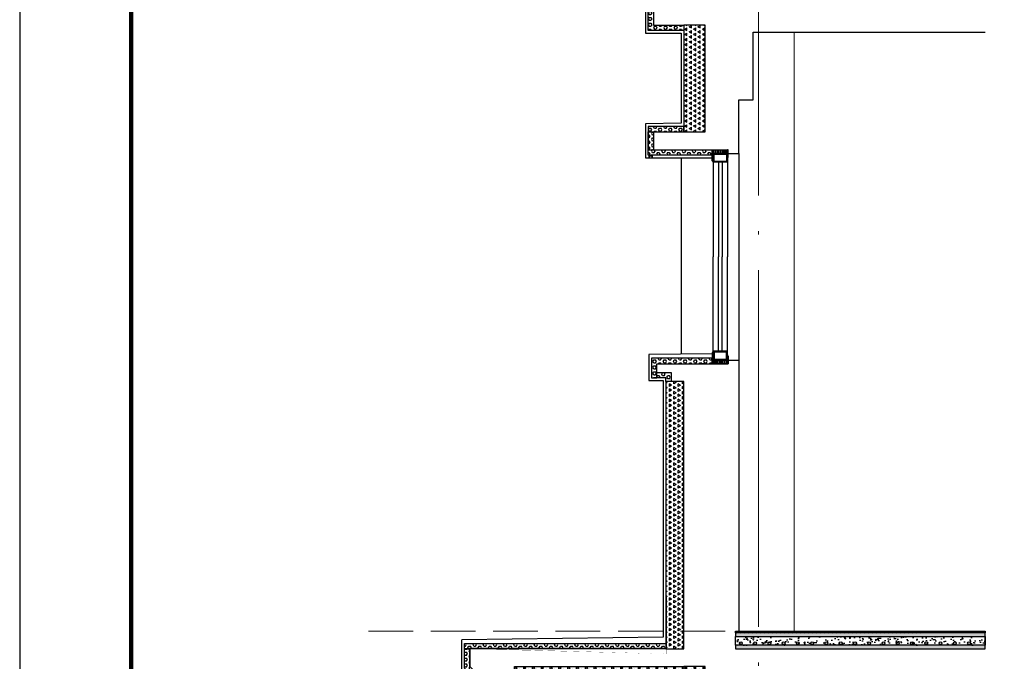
# Model space of a CAD drawing. Extents: x 447288 to 563800, y -194684 to 241749.
# Tile 13 of 91: x 462373 to 467896, y -174442 to -170842. Entities that reach past the tile are written whole.
import ezdxf

# ---------------------------------------------------------------- set-up
doc = ezdxf.new("R2010")
doc.units = 0
doc.header["$LTSCALE"] = 1000
for name, pattern in [('35$0$DASH', [0.35, 0.25, -0.1]), ('__DASH', [0.35, 0.25, -0.1]), ('DASH', [0.35, 0.25, -0.1]), ('DOTE', [2.4200000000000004, 2, -0.2, 0.02, -0.2])]:
    doc.linetypes.add(name, pattern=pattern)
doc.layers.get('0').update_dxf_attribs({"lineweight": 20})
for name, color, linetype in [('35$0$A-detl-FINISH', 1, 'Continuous'), ('35$0$A-detl-XH', 8, 'Continuous'), ('35$0$PUB_HATCH', 8, 'Continuous'), ('35$0$保温层', 2, 'Continuous'), ('8$0$PUB_HATCH', 8, 'Continuous'), ('A-ELEV-THIN', 7, 'Continuous'), ('A-ELEV-WIN1', 135, 'Continuous'), ('A-FACE', 7, 'Continuous'), ('A-OVER', 7, 'Continuous'), ('fill', 252, 'Continuous'), ('PUB_HATCH', 8, 'Continuous'), ('PUB_TITLE', 4, 'Continuous'), ('SURFACE', 6, 'Continuous'), ('主楼节点$0$13W$0$PUB_HATCH', 8, 'Continuous'), ('主楼节点$0$13W$0$SURFACE', 6, 'Continuous')]:
    doc.layers.add(name, color=color, linetype=linetype)
doc.layers.add('A-ASIS', color=115, linetype='DASH', lineweight=0, plot=False)
for name, color, linetype, lineweight in [('DOTE', 10, 'DOTE', 9), ('WALL', 9, 'Continuous', 50), ('防水', 124, 'Continuous', 0)]:
    doc.layers.add(name, color=color, linetype=linetype, lineweight=lineweight)

# ---------------------------------------------------------------- blocks, each defined once
blk = doc.blocks.new('A$C5B8A4F07')
at = {"layer": 'A-OVER'}
for p, q in [((3.500000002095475, -3.000000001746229), (3.500000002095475, -17.0000000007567)), ((10.50000000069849, -17.0000000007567), (10.50000000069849, -3.000000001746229)), ((17.50000000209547, -3.000000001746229), (17.50000000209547, -17.0000000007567)), ((24.50000000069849, -17.0000000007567), (24.50000000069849, -3.000000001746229)), ((31.50000000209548, -3.000000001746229), (31.50000000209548, -17.0000000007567)), ((38.50000000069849, -17.0000000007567), (38.50000000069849, -3.000000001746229)), ((45.50000000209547, -3.000000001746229), (45.50000000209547, -17.0000000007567)), ((52.50000000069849, -17.0000000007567), (52.50000000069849, -3.000000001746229)), ((59.50000000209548, -3.000000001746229), (59.50000000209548, -17.0000000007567)), ((66.50000000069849, -17.0000000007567), (66.50000000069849, -3.000000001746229)), ((73.50000000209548, -3.000000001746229), (73.50000000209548, -17.0000000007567))]:
    blk.add_line(p, q, dxfattribs=at)
for centre, major_axis, ratio, start_param, end_param in [((77.00000000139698, -3.000000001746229), (-3.499999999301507, 3.464245e-10), 0.8571428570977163, 3.682692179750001, 6.28318530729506), ((3.0267984e-09, -17.0000000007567), (-3.499999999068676, 5.55234e-11), 0.8571428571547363, 1.570796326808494, 3.1415926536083), ((7.000000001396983, -3.000000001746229), (-3.499999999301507, 3.464245e-10), 0.8571428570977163, 3.141592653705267, 6.28318530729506), ((14, -17.0000000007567), (3.499999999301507, 3.671023e-10), 0.8571428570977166, 3.141592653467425, 4.712388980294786), ((14.0000000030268, -17.0000000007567), (-3.499999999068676, 5.55234e-11), 0.8571428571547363, 1.570796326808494, 3.1415926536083), ((21.00000000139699, -3.000000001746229), (-3.499999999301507, 3.464245e-10), 0.8571428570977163, 3.141592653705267, 6.28318530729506), ((28, -17.0000000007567), (3.499999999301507, 3.671023e-10), 0.8571428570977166, 3.141592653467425, 4.712388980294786), ((28.0000000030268, -17.0000000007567), (-3.499999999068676, 5.55234e-11), 0.8571428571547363, 1.570796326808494, 3.1415926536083), ((35.00000000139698, -3.000000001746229), (-3.499999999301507, 3.464245e-10), 0.8571428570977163, 3.141592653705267, 6.28318530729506), ((42, -17.0000000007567), (3.499999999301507, 3.671023e-10), 0.8571428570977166, 3.141592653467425, 4.712388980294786), ((42.00000000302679, -17.0000000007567), (-3.499999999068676, 5.55234e-11), 0.8571428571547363, 1.570796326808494, 3.1415926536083), ((49.00000000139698, -3.000000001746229), (-3.499999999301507, 3.464245e-10), 0.8571428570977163, 3.141592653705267, 6.28318530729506), ((56, -17.0000000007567), (3.499999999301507, 3.671023e-10), 0.8571428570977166, 3.141592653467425, 4.712388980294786), ((56.0000000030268, -17.0000000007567), (-3.499999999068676, 5.55234e-11), 0.8571428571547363, 1.570796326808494, 3.1415926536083), ((63.00000000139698, -3.000000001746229), (-3.499999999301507, 3.464245e-10), 0.8571428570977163, 3.141592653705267, 6.28318530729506), ((70, -17.0000000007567), (3.499999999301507, 3.671023e-10), 0.8571428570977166, 3.141592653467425, 4.712388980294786), ((70.0000000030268, -17.0000000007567), (-3.499999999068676, 5.55234e-11), 0.8571428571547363, 1.570796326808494, 3.1415926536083)]:
    blk.add_ellipse(centre, major_axis=major_axis, ratio=ratio, start_param=start_param, end_param=end_param, dxfattribs=at)
blk = doc.blocks.new('A$C768061CF')
at = {"layer": '防水'}
h = blk.add_hatch(color=256, dxfattribs=at)
edge = h.paths.add_edge_path()
edge.add_line((5, 1.55705493e-08), (5, 70.00000001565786))
edge.add_arc((-4.692196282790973, 70.38075277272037), 9.699672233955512, 298.93047216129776, 357.75032269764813, ccw=False)
edge.add_line((0, 61.89152810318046), (0, 1.55705493e-08))
edge.add_line((0, 1.55705493e-08), (5, 1.55705493e-08))
h = blk.add_hatch(color=256, dxfattribs=at)
edge = h.paths.add_edge_path()
edge.add_line((85, 1.55705493e-08), (85, 49.44352616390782))
edge.add_arc((94.69219628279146, 49.82427892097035), 9.699672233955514, 182.2496773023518, 241.0695278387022)
edge.add_line((90, 41.33505425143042), (90, 1.55705493e-08))
edge.add_line((90, 1.55705493e-08), (85, 1.55705493e-08))
at = {"layer": 'A-ELEV-WIN1'}
for points in [[(5, 20.00000000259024), (85, 20.00000000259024), (85, 70.00000000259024), (5, 70.00000000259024)], [(5, 20.00000000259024), (85, 20.00000000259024), (85, 70.00000000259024), (5, 70.00000000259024)], [(10, 25.00000000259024), (80, 25.00000000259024), (80, 65.00000000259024), (10, 65.00000000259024)]]:
    blk.add_lwpolyline(points, close=True, dxfattribs=at)
at = {"layer": 'A-OVER'}
for points in [[(5, 1.55705493e-08), (5, 70.00000001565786, -0.262437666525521), (0, 61.89152810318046), (0, 1.55705493e-08)], [(85, 1.55705493e-08), (85, 49.44352616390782, 0.262437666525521), (90, 41.33505425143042), (90, 1.55705493e-08)]]:
    blk.add_lwpolyline(points, format="xyb", close=True, dxfattribs=at)
at = {"layer": 'PUB_HATCH'}
blk.add_line((85, 20.00000001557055), (85, 1.55705493e-08), dxfattribs=at)
at = {"layer": 'A-OVER'}
blk.add_blockref('A$C5B8A4F07', (4.999999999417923, 19.99999999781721), dxfattribs=at)
blk = doc.blocks.new('*U160')
blk.add_lwpolyline([(-45.00000000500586, 0), (45.00000000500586, 0)])
at = {"layer": 'A-ELEV-WIN1'}
for p, q in [((-39.99999999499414, 70.0000000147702), (-40.00000002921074, 600.0012237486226)), ((-9.999999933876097, 70.00000001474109), (-9.999999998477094, 600.0012237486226)), ((10.0000000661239, 70.00000001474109), (10.00000000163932, 600.0012237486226)), ((40.00000000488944, 70.0000000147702), (39.99999997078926, 600.0012237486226))]:
    blk.add_line(p, q, dxfattribs=at)
at = {"layer": 'A-OVER'}
blk.add_blockref('A$C768061CF', (-44.99999999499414, 1.2179953e-08), dxfattribs=at)
blk = doc.blocks.new('*U165')
at = {"layer": '35$0$A-detl-XH', "linetype": 'Continuous'}
h = blk.add_hatch(dxfattribs=at)
h.set_pattern_fill('混凝土', color=256, scale=10, style=0)
h.set_pattern_definition([(50, (-50333.92332926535, -34543.10917597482), (71.72601826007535, -6.27521349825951), [7.5, -82.5]), (355, (-50333.92332926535, -34543.10917597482), (-13.8751333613, 75.21921337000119), [6, -66]), (100.4514, (-50327.94616126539, -34543.63210997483), (57.85093817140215, 68.94395420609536), [6.374019, -70.1142112]), (46.18420000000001, (-50333.92332926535, -34523.10917597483), (106.7241048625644, -16.5519014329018), [11.24999999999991, -123.7499999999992]), (96.6356, (-50325.02965476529, -34524.48850667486), (93.46627055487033, 97.41178709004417), [9.561028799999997, -105.1713]), (351.1842000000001, (-50333.92332926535, -34523.10917597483), (93.46619451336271, 97.41186009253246), [9, -99]), (21, (-50323.92332926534, -34528.10917597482), (59.69070521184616, -40.26188906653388), [7.5, -82.5]), (326, (-50323.92332926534, -34528.10917597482), (24.33153319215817, 72.5150045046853), [6, -66]), (71.4514, (-50318.94910596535, -34531.46433657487), (84.02226285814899, 32.25304967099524), [6.374019, -70.1142112]), (37.5, (-50333.92332926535, -34543.10917597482), (1.215985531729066, 33.28938538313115), [0, -65.19999999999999, 0, -67, 0, -66.25]), (7.499999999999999, (-50333.92332926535, -34543.10917597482), (26.30695374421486, 39.44117118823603), [0, -38.2, 0, -63.7, 0, -25.25]), (327.5, (-50356.22332926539, -34543.10917597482), (53.3822436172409, -2.255487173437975), [0, -25, 0, -78, 0, -103.5]), (317.5, (-50366.2233292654, -34543.10917597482), (58.31861693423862, 10.01049823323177), [0, -32.5, 0, -51.79999999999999, 0, -73.5])])
h.paths.add_polyline_path([(-487.7886558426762, 99.9924670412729), (913.6182540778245, 99.99234911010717), (913.6182540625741, 49.99988189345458), (-487.7886558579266, 49.99999982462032)])
at = {"layer": '35$0$PUB_HATCH'}
h = blk.add_hatch(dxfattribs=at)
h.set_pattern_fill('ANSI31', color=256, scale=10, style=0)
h.set_pattern_definition([(45, (91.64920486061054, 0.0049129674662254), (-11.22532015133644, 11.22532015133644), [])])
h.paths.add_polyline_path([(-487.7886558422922, 129.9923491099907), (913.618254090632, 129.9923491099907), (913.618254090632, 119.9923491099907), (-487.7886558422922, 119.9923491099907)])
at = {"layer": '8$0$PUB_HATCH'}
h = blk.add_hatch(dxfattribs=at)
h.set_pattern_fill('HONEY', color=252, scale=5)
h.set_pattern_definition([(0, (913.6182540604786, 0), (11.90625, 6.874074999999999), [7.9375, -15.875]), (120, (913.6182540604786, 0), (-11.90624857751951, 6.874077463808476), [7.937499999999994, -15.87499999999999]), (60, (913.6182540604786, 0), (1.4224804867e-06, 13.74815246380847), [-15.875, 7.9375])])
h.paths.add_polyline_path([(913.6182540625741, 49.99988206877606), (-487.7886558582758, 50), (-487.7886558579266, 30), (913.6182540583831, 29.99988206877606)])
at = {"layer": 'PUB_HATCH', "linetype": 'Continuous'}
h = blk.add_hatch(dxfattribs=at)
h.set_pattern_fill('AR-SAND', color=256, scale=10, style=0)
h.set_pattern_definition([(37.5, (-50333.9233292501, -34533.11670893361), (-0.8000156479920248, 24.47066186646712), [0, -19.304, 0, -21.59, 0, -20.6375]), (7.499999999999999, (-50333.9233292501, -34533.11670893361), (22.47616415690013, 35.84125502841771), [0, -10.414, 0, -17.399, 0, -6.667499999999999]), (327.5, (-50349.54432925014, -34533.11670893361), (39.5496185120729, 0.071859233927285), [0, -6.349999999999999, 0, -22.86, 0, -29.845]), (317.5, (-50349.54432925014, -34533.11670893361), (38.17782262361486, 11.14646616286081), [0, -3.174999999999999, 0, -14.986, 0, -17.145])])
h.paths.add_polyline_path([(913.6182539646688, 99.99234910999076), (913.618254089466, 119.9923491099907), (-487.7886558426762, 119.9924670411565), (-487.7886557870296, 99.9924670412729)])
blk.add_lwpolyline([(-487.7886558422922, 129.9923491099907), (913.618254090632, 129.9923491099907), (913.618254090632, 119.9923491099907), (-487.7886558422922, 119.9923491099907)], close=True)
at = {"linetype": 'Continuous'}
blk.add_lwpolyline([(913.6182539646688, 99.99234910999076), (913.618254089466, 119.9923491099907), (-487.7886558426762, 119.9924670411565), (-487.7886557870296, 99.9924670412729)], close=True, dxfattribs=at)
at = {"layer": '35$0$A-detl-FINISH', "linetype": 'Continuous'}
blk.add_line((-462.7886555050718, 99.9924670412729), (913.6182540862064, 99.99234910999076), dxfattribs=at)
for centre in [(-457.3738583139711, 62.0011796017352), (-377.3738583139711, 62.0011796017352), (-297.3738583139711, 62.0011796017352), (-217.3738583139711, 62.0011796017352), (-137.3738583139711, 62.0011796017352), (-57.37385831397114, 62.0011796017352), (22.62614168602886, 62.0011796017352), (102.6261416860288, 62.0011796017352), (182.6261416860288, 62.0011796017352), (262.6261416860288, 62.0011796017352), (342.6261416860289, 62.0011796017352), (422.6261416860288, 62.0011796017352), (502.6261416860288, 62.0011796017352), (582.6261416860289, 62.0011796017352), (662.6261416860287, 62.0011796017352), (742.6261416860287, 62.0011796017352), (822.6261416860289, 62.0011796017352)]:
    blk.add_circle(centre, 8, dxfattribs=at)
at = {"layer": '35$0$保温层'}
blk.add_lwpolyline([(913.6182540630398, 51.99988206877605), (913.6182539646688, 99.99234910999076)], dxfattribs=at)
at = {"layer": 'A-ELEV-THIN'}
blk.add_lwpolyline([(-487.7886558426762, 99.9924670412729), (913.6182540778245, 99.99234911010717), (913.6182540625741, 49.99988189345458), (-487.7886558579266, 49.99999982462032)], close=True, dxfattribs=at)
at = {"layer": 'SURFACE', "color": 2}
blk.add_lwpolyline([(913.6182540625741, 49.99988206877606), (-487.7886558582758, 50), (-487.7886558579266, 30), (913.6182540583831, 29.99988206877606)], close=True, dxfattribs=at)
at = {"layer": '防水', "linetype": '35$0$DASH', "ltscale": 0.15, "const_width": 0.8}
blk.add_lwpolyline([(-487.7886558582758, 49.99999999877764), (913.6182540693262, 49.99988189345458)], dxfattribs=at)
blk = doc.blocks.new('*U162')
at = {"layer": 'fill'}
h = blk.add_hatch(dxfattribs=at)
h.set_pattern_fill('TRIANG', color=256, scale=10, angle=90, style=0)
h.set_pattern_definition([(150, (0, 3158.207823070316), (-24.74667295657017, -14.28749487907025), [14.2875, -14.2875]), (210, (0, 3158.207823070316), (-2.9565701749e-06, -28.57499487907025), [14.2875, -14.2875]), (90, (-12.37335, 3151.064073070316), (-24.74667, 14.2875), [14.2875, -14.2875])])
h.paths.add_polyline_path([(-20, 1929.103899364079), (100, 1929.103899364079), (100, 1329.103923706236), (-20, 1329.103923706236)])
at = {"layer": 'SURFACE'}
blk.add_lwpolyline([(-20, 1929.103899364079), (100, 1929.103899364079), (100, 1329.103923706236), (-20, 1329.103923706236)], close=True, dxfattribs=at)
blk = doc.blocks.new('20200108.10433330')
at = {"layer": 'PUB_HATCH'}
blk.add_hatch(color=251, dxfattribs=at).paths.add_polyline_path([(20, 15), (0, 15), (0, 0), (3, 0), (3, 12), (17, 12), (17, 0), (20, 0)])
at = {"layer": 'A-ELEV-THIN'}
blk.add_lwpolyline([(20, 15), (0, 15), (0, 0), (3, 0), (3, 12), (17, 12), (17, 0), (20, 0)], close=True, dxfattribs=at)
blk = doc.blocks.new('*U161')
at = {"layer": 'PUB_HATCH'}
h = blk.add_hatch(dxfattribs=at)
h.set_pattern_fill('HEX', color=256, scale=10, style=0)
h.set_pattern_definition([(0, (-753516.2732090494, 93999.30719945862), (0, 16.49778), [9.525, -19.05]), (120, (-753516.2732090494, 93999.30719945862), (-14.28749658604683, -8.248889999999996), [9.524999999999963, -19.04999999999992]), (60, (-753506.7482090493, 93999.30719945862), (-14.28749658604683, 8.248890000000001), [9.525, -19.05])])
h.paths.add_polyline_path([(-30.00000275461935, 30.00000275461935), (-30.00000275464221, 3.638e-12), (0, 0), (130.0006760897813, -5.82077e-11), (130.0006760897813, 30.00000275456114)])
at = {"layer": 'SURFACE'}
blk.add_lwpolyline([(-30.00000275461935, 30.00000275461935), (-30.00000275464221, 3.638e-12), (-2.28653e-11, 3.638e-12), (0, 0), (130.0006760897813, -5.82077e-11), (130.0006760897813, 30.00000275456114)], close=True, dxfattribs=at)
blk = doc.blocks.new('HesiBlk_20210815100903313')
at = {"layer": 'A-FACE'}
blk.add_hatch(color=251, dxfattribs=at).paths.add_polyline_path([(20, 0), (0, 0), (0, -15), (3, -15), (3, -3), (17, -3), (17, -15), (20, -15)])
at = {"layer": 'A-ASIS'}
blk.add_lwpolyline([(0, -15), (-20, -15)], dxfattribs=at)
at = {"layer": 'A-FACE'}
blk.add_lwpolyline([(20, 0), (0, 0), (0, -15), (3, -15), (3, -3), (17, -3), (17, -15), (20, -15)], close=True, dxfattribs=at)
blk = doc.blocks.new('sdgfsedr')
at = {"layer": 'fill'}
h = blk.add_hatch(dxfattribs=at)
h.set_pattern_fill('TRIANG', color=256, scale=10, angle=90, style=0)
h.set_pattern_definition([(150, (-634950.1603070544, -19360.35978388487), (-24.74667295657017, -14.28749487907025), [14.2875, -14.2875]), (210, (-634950.1603070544, -19360.35978388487), (-2.9565701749e-06, -28.57499487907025), [14.2875, -14.2875]), (90, (-634962.5336570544, -19367.50353388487), (-24.74667, 14.2875), [14.2875, -14.2875])])
h.paths.add_polyline_path([(-1370.007576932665, 600.000004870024), (-419.9968891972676, 600.000004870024), (-419.9968891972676, 420.0000001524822), (-1370.007576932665, 420.0000001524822)])
at = {"layer": '主楼节点$0$13W$0$PUB_HATCH'}
h = blk.add_hatch(dxfattribs=at)
h.set_pattern_fill('HEX', color=256, scale=10, angle=360, style=0)
h.set_pattern_definition([(360, (497324.9368754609, -1011322.087316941), (4e-15, 16.49778), [9.525, -19.05]), (119.9999999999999, (497324.9368754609, -1011322.087316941), (-14.28749658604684, -8.248889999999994), [9.525, -19.05]), (59.99999999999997, (497334.4618754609, -1011322.087316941), (-14.28749658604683, 8.248890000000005), [9.525, -19.05])])
h.paths.add_polyline_path([(-1649.996892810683, 699.9999949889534), (-1649.996892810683, 729.9999951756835), (-519.8975211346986, 729.9775121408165), (-519.8975211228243, 699.9775123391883)])
h = blk.add_hatch(dxfattribs=at)
h.set_pattern_fill('HEX', color=256, scale=10, angle=360, style=0)
h.set_pattern_definition([(0, (-634752.2555146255, -19360.35978388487), (4e-15, 16.49778), [9.525, -19.05]), (119.9999999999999, (-634752.2555146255, -19360.35978388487), (-14.28749658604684, -8.248889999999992), [9.525, -19.05]), (59.99999999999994, (-634742.7305146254, -19360.35978388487), (-14.28749658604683, 8.248890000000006), [9.525, -19.05])])
h.paths.add_polyline_path([(-1649.996892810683, 700.0000040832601), (-1619.996892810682, 700.0000039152), (-1619.996893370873, 600.0000059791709), (-1470.14158679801, 450.0000063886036), (-1370.007576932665, 450.0000058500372), (-1370.007577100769, 420.0000058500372), (-1486.033180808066, 420.0000064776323), (-1649.996893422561, 590.7771365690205)])
at = {"layer": 'A-ELEV-THIN', "linetype": '__DASH', "ltscale": 0.25, "const_width": 2}
blk.add_lwpolyline([(-518.1452739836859, 1000.112178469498), (-518.1452739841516, 701.1121784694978), (-1621.077115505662, 701.1121715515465), (-1621.077114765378, 600.1121675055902)], dxfattribs=at)
at = {"layer": 'A-ELEV-THIN'}
blk.add_lwpolyline([(-519.1452739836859, 1000.112178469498), (-519.1452739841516, 702.1121784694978), (-1622.077115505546, 702.1121715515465), (-1622.077114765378, 600.1121675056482)], dxfattribs=at)
at = {"layer": 'A-OVER'}
for points in [[(-434.9968887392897, -44.99997522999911), (-434.9968887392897, 405.0000020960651), (-1494.463811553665, 405.0000065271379), (-1664.996893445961, 586.608126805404), (-1664.996892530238, 750.0639427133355)], [(-169.9968892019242, -19.99997763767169), (24.97551467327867, -19.99997763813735), (25.02448479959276, 179.999970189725), (25.00311015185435, 179.9999793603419), (25.00311015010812, 560.0000116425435), (1271.40691571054, 560.0000003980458)], [(-419.9968891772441, 2.3664724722e-05), (-419.9968888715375, 2.44437760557e-05), (-419.9968895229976, 2.47700008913e-05), (-238.9994161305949, 2.47700008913e-05)], [(-434.9968887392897, -44.99997522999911), (-259.9968892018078, -44.99997522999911)]]:
    blk.add_lwpolyline(points, dxfattribs=at)
at = {"layer": 'WALL', "color": 0}
blk.add_lwpolyline([(-1370.007576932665, 450.0000063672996), (-1370.007576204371, 580.0000048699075)], dxfattribs=at)
at = {"layer": '主楼节点$0$13W$0$SURFACE'}
for points in [[(-1649.996892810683, 699.9999949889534), (-1649.996892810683, 729.9999951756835), (-519.8975211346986, 729.9775121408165), (-519.8975211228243, 699.9775123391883)], [(-1649.996892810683, 700.0000040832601), (-1619.996892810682, 700.0000039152), (-1619.996893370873, 600.0000059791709), (-1470.14158679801, 450.0000063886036), (-1370.007576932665, 450.0000058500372), (-1370.007577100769, 420.0000058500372), (-1486.033180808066, 420.0000064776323), (-1649.996893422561, 590.7771365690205)], [(-1370.007576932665, 600.000004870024), (-419.9968891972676, 600.000004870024), (-419.9968891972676, 420.0000001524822), (-1370.007576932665, 420.0000001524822)]]:
    blk.add_lwpolyline(points, close=True, dxfattribs=at)
at = {"layer": '防水', "linetype": '35$0$DASH', "ltscale": 0.15, "const_width": 1.5}
blk.add_lwpolyline([(-49.99688897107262, 700.0006534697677), (1271.406916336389, 700.0080352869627)], dxfattribs=at)
for name, p in [('*U165', (357.7886558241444, 670.0081532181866)), ('20200108.10433330', (-1476.143797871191, 400.0000067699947)), ('HesiBlk_20210815100903313', (-414.9968887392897, -29.99997522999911))]:
    blk.add_blockref(name, p)
at = {"xscale": -1}
blk.add_blockref('*U162', (-319.9968891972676, -1329.103900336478), dxfattribs=at)
at = {"xscale": -1, "rotation": 180}
blk.add_blockref('*U161', (-389.9975650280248, 2.47700008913e-05), dxfattribs=at)
blk = doc.blocks.new('*U179')
at = {"layer": 'PUB_HATCH'}
h = blk.add_hatch(dxfattribs=at)
h.set_pattern_fill('HEX', color=256, scale=10, style=0)
h.set_pattern_definition([(0, (-753316.2769984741, 93899.3072005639), (0, 16.49778), [9.525, -19.05]), (120, (-753316.2769984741, 93899.3072005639), (-14.28749658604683, -8.248889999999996), [9.524999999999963, -19.04999999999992]), (60, (-753306.7519984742, 93899.3072005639), (-14.28749658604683, 8.248890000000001), [9.525, -19.05])])
h.paths.add_polyline_path([(-30.00000275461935, 30.00000275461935), (-30.00000275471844, -99.99999889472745), (-9.90887e-11, -99.99999889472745), (0, 0), (329.9968866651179, -5.82077e-11), (329.9968866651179, 30.00000275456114)])
at = {"layer": 'SURFACE'}
blk.add_lwpolyline([(-30.00000275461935, 30.00000275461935), (-30.00000275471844, -99.99999889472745), (-9.90887e-11, -99.99999889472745), (0, 0), (329.9968866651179, -5.82077e-11), (329.9968866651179, 30.00000275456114)], close=True, dxfattribs=at)
blk = doc.blocks.new('*U178')
at = {"layer": '35$0$A-detl-XH', "linetype": 'Continuous'}
h = blk.add_hatch(dxfattribs=at)
h.set_pattern_fill('混凝土', color=256, scale=10, style=0)
h.set_pattern_definition([(50, (-50333.92332349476, -34543.10917597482), (71.72601826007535, -6.27521349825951), [7.5, -82.5]), (355, (-50333.92332349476, -34543.10917597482), (-13.8751333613, 75.21921337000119), [6, -66]), (100.4514, (-50327.9461554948, -34543.63210997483), (57.85093817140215, 68.94395420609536), [6.374019, -70.1142112]), (46.18420000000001, (-50333.92332349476, -34523.10917597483), (106.7241048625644, -16.5519014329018), [11.2499999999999, -123.7499999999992]), (96.6356, (-50325.0296489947, -34524.48850667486), (93.46627055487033, 97.41178709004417), [9.561028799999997, -105.1713]), (351.1842000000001, (-50333.92332349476, -34523.10917597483), (93.46619451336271, 97.41186009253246), [9, -99]), (21, (-50323.92332349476, -34528.10917597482), (59.69070521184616, -40.26188906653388), [7.5, -82.5]), (326, (-50323.92332349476, -34528.10917597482), (24.33153319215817, 72.5150045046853), [6, -66]), (71.4514, (-50318.94910019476, -34531.46433657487), (84.02226285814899, 32.25304967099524), [6.374019, -70.1142112]), (37.5, (-50333.92332349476, -34543.10917597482), (1.215985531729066, 33.28938538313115), [0, -65.19999999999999, 0, -67, 0, -66.25]), (7.499999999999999, (-50333.92332349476, -34543.10917597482), (26.30695374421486, 39.44117118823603), [0, -38.2, 0, -63.7, 0, -25.25]), (327.5, (-50356.22332349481, -34543.10917597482), (53.3822436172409, -2.255487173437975), [0, -25, 0, -78, 0, -103.5]), (317.5, (-50366.2233234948, -34543.10917597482), (58.31861693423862, 10.01049823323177), [0, -32.5, 0, -51.79999999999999, 0, -73.5])])
h.paths.add_polyline_path([(-487.7886558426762, 99.9924670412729), (913.6182598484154, 99.99234911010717), (913.618259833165, 49.99988189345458), (-487.7886558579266, 49.99999982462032)])
at = {"layer": '35$0$PUB_HATCH'}
h = blk.add_hatch(dxfattribs=at)
h.set_pattern_fill('ANSI31', color=256, scale=10, style=0)
h.set_pattern_definition([(45, (91.64921063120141, 0.0049129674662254), (-11.22532015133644, 11.22532015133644), [])])
h.paths.add_polyline_path([(-487.7886558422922, 129.9923491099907), (913.6182598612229, 129.9923491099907), (913.6182598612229, 119.9923491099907), (-487.7886558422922, 119.9923491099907)])
at = {"layer": '8$0$PUB_HATCH'}
h = blk.add_hatch(dxfattribs=at)
h.set_pattern_fill('HONEY', color=252, scale=5)
h.set_pattern_definition([(0, (913.6182598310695, 0), (11.90625, 6.874074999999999), [7.9375, -15.875]), (120, (913.6182598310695, 0), (-11.90624857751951, 6.874077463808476), [7.937499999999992, -15.87499999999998]), (60, (913.6182598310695, 0), (1.4224804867e-06, 13.74815246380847), [-15.875, 7.9375])])
h.paths.add_polyline_path([(913.618259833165, 49.99988206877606), (-487.7886558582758, 50), (-487.7886558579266, 30), (913.6182598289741, 29.99988206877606)])
at = {"layer": 'PUB_HATCH', "linetype": 'Continuous'}
h = blk.add_hatch(dxfattribs=at)
h.set_pattern_fill('AR-SAND', color=256, scale=10, style=0)
h.set_pattern_definition([(37.5, (-50333.92332347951, -34533.11670893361), (-0.8000156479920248, 24.47066186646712), [0, -19.304, 0, -21.59, 0, -20.6375]), (7.499999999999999, (-50333.92332347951, -34533.11670893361), (22.47616415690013, 35.84125502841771), [0, -10.414, 0, -17.399, 0, -6.667499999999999]), (327.5, (-50349.54432347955, -34533.11670893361), (39.5496185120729, 0.071859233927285), [0, -6.349999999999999, 0, -22.86, 0, -29.845]), (317.5, (-50349.54432347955, -34533.11670893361), (38.17782262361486, 11.14646616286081), [0, -3.174999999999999, 0, -14.986, 0, -17.145])])
h.paths.add_polyline_path([(913.6182597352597, 99.99234910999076), (913.6182598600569, 119.9923491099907), (-487.7886558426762, 119.9924670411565), (-487.7886557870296, 99.9924670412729)])
blk.add_lwpolyline([(-487.7886558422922, 129.9923491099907), (913.6182598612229, 129.9923491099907), (913.6182598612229, 119.9923491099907), (-487.7886558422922, 119.9923491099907)], close=True)
at = {"linetype": 'Continuous'}
blk.add_lwpolyline([(913.6182597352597, 99.99234910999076), (913.6182598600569, 119.9923491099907), (-487.7886558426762, 119.9924670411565), (-487.7886557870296, 99.9924670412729)], close=True, dxfattribs=at)
at = {"layer": '35$0$A-detl-FINISH', "linetype": 'Continuous'}
blk.add_line((-462.7886555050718, 99.9924670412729), (913.6182598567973, 99.99234910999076), dxfattribs=at)
for centre in [(-457.3738583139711, 62.0011796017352), (-377.3738583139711, 62.0011796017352), (-297.3738583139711, 62.0011796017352), (-217.3738583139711, 62.0011796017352), (-137.3738583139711, 62.0011796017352), (-57.37385831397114, 62.0011796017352), (22.62614168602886, 62.0011796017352), (102.6261416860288, 62.0011796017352), (182.6261416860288, 62.0011796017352), (262.6261416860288, 62.0011796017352), (342.6261416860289, 62.0011796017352), (422.6261416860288, 62.0011796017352), (502.6261416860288, 62.0011796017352), (582.6261416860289, 62.0011796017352), (662.6261416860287, 62.0011796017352), (742.6261416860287, 62.0011796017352), (822.6261416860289, 62.0011796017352)]:
    blk.add_circle(centre, 8, dxfattribs=at)
at = {"layer": '35$0$保温层'}
blk.add_lwpolyline([(913.6182598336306, 51.99988206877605), (913.6182597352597, 99.99234910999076)], dxfattribs=at)
at = {"layer": 'A-ELEV-THIN'}
blk.add_lwpolyline([(-487.7886558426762, 99.9924670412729), (913.6182598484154, 99.99234911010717), (913.618259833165, 49.99988189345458), (-487.7886558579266, 49.99999982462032)], close=True, dxfattribs=at)
at = {"layer": 'SURFACE', "color": 2}
blk.add_lwpolyline([(913.618259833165, 49.99988206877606), (-487.7886558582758, 50), (-487.7886558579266, 30), (913.6182598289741, 29.99988206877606)], close=True, dxfattribs=at)
at = {"layer": '防水', "linetype": '35$0$DASH', "ltscale": 0.15, "const_width": 0.8}
blk.add_lwpolyline([(-487.7886558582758, 49.99999999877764), (913.6182598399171, 49.99988189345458)], dxfattribs=at)
blk = doc.blocks.new('*U208')
at = {"layer": 'fill'}
h = blk.add_hatch(dxfattribs=at)
h.set_pattern_fill('TRIANG', color=256, scale=10, angle=90, style=0)
h.set_pattern_definition([(150, (0, 5198.207843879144), (-24.74667295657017, -14.28749487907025), [14.2875, -14.2875]), (210, (0, 5198.207843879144), (-2.9565701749e-06, -28.57499487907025), [14.2875, -14.2875]), (90, (-12.37335, 5191.064093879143), (-24.74667, 14.2875), [14.2875, -14.2875])])
h.paths.add_polyline_path([(-20, 2949.103917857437), (100, 2949.103917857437), (100, 2349.103926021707), (-20, 2349.103926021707)])
at = {"layer": 'SURFACE'}
blk.add_lwpolyline([(-20, 2949.103917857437), (100, 2949.103917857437), (100, 2349.103926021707), (-20, 2349.103926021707)], close=True, dxfattribs=at)
blk = doc.blocks.new('*U217')
at = {"layer": 'PUB_HATCH'}
h = blk.add_hatch(dxfattribs=at)
h.set_pattern_fill('HEX', color=256, scale=10, style=0)
h.set_pattern_definition([(0, (-753476.2770109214, 93999.30719945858), (0, 16.49778), [9.525, -19.05]), (120, (-753476.2770109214, 93999.30719945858), (-14.28749658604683, -8.248889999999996), [9.524999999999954, -19.04999999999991]), (60, (-753466.7520109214, 93999.30719945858), (-14.28749658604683, 8.248890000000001), [9.525, -19.05])])
h.paths.add_polyline_path([(-30.00000275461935, 30.00000275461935), (-30.00000275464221, -1.79625e-11), (0, 0), (169.9968742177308, -5.82077e-11), (169.9968742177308, 30.00000275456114)])
at = {"layer": 'SURFACE'}
blk.add_lwpolyline([(-30.00000275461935, 30.00000275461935), (-30.00000275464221, -1.79625e-11), (-2.28653e-11, -1.79625e-11), (0, 0), (169.9968742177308, -5.82077e-11), (169.9968742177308, 30.00000275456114)], close=True, dxfattribs=at)
blk = doc.blocks.new('*U216')
at = {"layer": 'PUB_HATCH'}
h = blk.add_hatch(dxfattribs=at)
h.set_pattern_fill('HEX', color=256, scale=10, style=0)
h.set_pattern_definition([(0, (-753476.2770002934, 93899.3072005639), (0, 16.49778), [9.525, -19.05]), (120, (-753476.2770002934, 93899.3072005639), (-14.28749658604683, -8.248889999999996), [9.52499999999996, -19.04999999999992]), (60, (-753466.7520002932, 93899.3072005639), (-14.28749658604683, 8.248890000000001), [9.525, -19.05])])
h.paths.add_polyline_path([(-30.00000275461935, 30.00000275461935), (-30.00000275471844, -99.99999889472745), (-9.90887e-11, -99.99999889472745), (0, 0), (169.9968848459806, -5.82077e-11), (169.9968848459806, 30.00000275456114)])
at = {"layer": 'SURFACE'}
blk.add_lwpolyline([(-30.00000275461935, 30.00000275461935), (-30.00000275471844, -99.99999889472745), (-9.90887e-11, -99.99999889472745), (0, 0), (169.9968848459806, -5.82077e-11), (169.9968848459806, 30.00000275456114)], close=True, dxfattribs=at)
blk = doc.blocks.new('*U207')
at = {"layer": 'PUB_HATCH'}
h = blk.add_hatch(dxfattribs=at)
h.set_pattern_fill('HEX', color=256, scale=10, style=0)
h.set_pattern_definition([(0, (-753576.2738879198, 93999.30719945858), (0, 16.49778), [9.525, -19.05]), (120, (-753576.2738879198, 93999.30719945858), (-14.28749658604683, -8.248889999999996), [9.524999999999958, -19.04999999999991]), (60, (-753566.74888792, 93999.30719945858), (-14.28749658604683, 8.248890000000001), [9.525, -19.05])])
h.paths.add_polyline_path([(-30.00000275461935, 30.00000275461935), (-30.00000275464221, -1.79625e-11), (0, 0), (69.9999972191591, -5.82077e-11), (69.9999972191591, 30.00000275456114)])
at = {"layer": 'SURFACE'}
blk.add_lwpolyline([(-30.00000275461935, 30.00000275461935), (-30.00000275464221, -1.79625e-11), (-2.28653e-11, -1.79625e-11), (0, 0), (69.9999972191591, -5.82077e-11), (69.9999972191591, 30.00000275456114)], close=True, dxfattribs=at)
blk = doc.blocks.new('ZSDFASWET')
at = {"layer": 'A-OVER'}
for points in [[(-469.9984649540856, 172.1529625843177), (-584.9968876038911, 165.000030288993), (-584.9968876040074, -24.99997411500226), (-384.9984654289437, -24.99997411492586), (-384.9984649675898, -529.7947577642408), (-584.9968885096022, -535.0000705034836), (-584.9968885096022, -725.0000721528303), (-209.999999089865, -725.0000721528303)], [(-120.0000000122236, -699.9999894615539), (-60.0522331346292, -699.9999894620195), (-60.00326300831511, -399.9993923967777), (19.99999999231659, -399.9993832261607), (19.99999999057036, -20.00000018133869), (1321.403810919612, -20.00001196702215)], [(-569.9962099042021, -580.0000732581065), (-569.9962095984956, -580.0000724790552), (-569.9962102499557, -680.0000721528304), (-209.9999937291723, -679.9999870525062)]]:
    blk.add_lwpolyline(points, dxfattribs=at)
for name, p in [('*U178', (407.7855517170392, 90.00814896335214)), ('*U207', (-539.9968848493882, 120.0000275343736)), ('*U217', (-539.9968857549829, -580.0000732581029)), ('HesiBlk_20210815100903313', (-564.9962094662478, -710.0000721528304))]:
    blk.add_blockref(name, p)
at = {"xscale": -1, "rotation": 180}
for name, p in [('*U216', (-539.9968848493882, 20.00002863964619)), ('*U179', (-539.9968857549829, -680.0000721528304))]:
    blk.add_blockref(name, p, dxfattribs=at)
at = {"xscale": -1}
blk.add_blockref('*U208', (-270.000000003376, -2929.103914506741), dxfattribs=at)
blk = doc.blocks.new('*U194')
at = {"layer": 'PUB_HATCH'}
h = blk.add_hatch(dxfattribs=at)
h.set_pattern_fill('HEX', color=256, scale=10, style=0)
h.set_pattern_definition([(0, (-753336.2707691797, 93919.30719676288), (0, 16.49778), [9.525, -19.05]), (120, (-753336.2707691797, 93919.30719676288), (-14.28749658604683, -8.248889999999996), [9.524999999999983, -19.04999999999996]), (60, (-753326.7457691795, 93919.30719676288), (-14.28749658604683, 8.248890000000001), [9.525, -19.05])])
h.paths.add_polyline_path([(-30.00000275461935, 30.00000275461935), (-30.00000275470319, -80.0000026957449), (-8.38476e-11, -80.0000026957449), (0, 0), (310.0031159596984, -5.82077e-11), (310.0031159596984, 30.00000275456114)])
at = {"layer": 'SURFACE'}
blk.add_lwpolyline([(-30.00000275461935, 30.00000275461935), (-30.00000275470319, -80.0000026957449), (-8.38476e-11, -80.0000026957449), (0, 0), (310.0031159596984, -5.82077e-11), (310.0031159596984, 30.00000275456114)], close=True, dxfattribs=at)
blk = doc.blocks.new('*U195')
at = {"layer": 'PUB_HATCH'}
h = blk.add_hatch(dxfattribs=at)
h.set_pattern_fill('HEX', color=256, scale=10, style=0)
h.set_pattern_definition([(0, (-753596.274206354, 93979.30720159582), (0, 16.49778), [9.525, -19.05]), (120, (-753596.274206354, 93979.30720159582), (-14.28749658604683, -8.248889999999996), [9.524999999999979, -19.04999999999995]), (60, (-753586.7492063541, 93979.30720159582), (-14.28749658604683, 8.248890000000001), [9.525, -19.05])])
h.paths.add_polyline_path([(-30.00000275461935, 30.00000275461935), (-30.00000275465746, -19.9999978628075), (-3.811e-11, -19.9999978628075), (0, 0), (49.99967878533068, -5.82077e-11), (49.99967878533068, 30.00000275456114)])
at = {"layer": 'SURFACE'}
blk.add_lwpolyline([(-30.00000275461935, 30.00000275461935), (-30.00000275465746, -19.9999978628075), (-3.811e-11, -19.9999978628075), (0, 0), (49.99967878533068, -5.82077e-11), (49.99967878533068, 30.00000275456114)], close=True, dxfattribs=at)

msp = doc.modelspace()

# ---------------------------------------------------------------- hatches: boundary and pattern name
at = {"layer": 'fill'}
h = msp.add_hatch(dxfattribs=at)
h.set_pattern_fill('TRIANG', color=256, scale=10, angle=90, style=0)
h.set_pattern_definition([(150, (-184238.560711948, -194023.40663672), (-24.74667295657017, -14.28749487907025), [14.2875, -14.2875]), (210, (-184238.560711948, -194023.40663672), (-2.9565701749e-06, -28.57499487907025), [14.2875, -14.2875]), (90, (-184250.934061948, -194030.55038672), (-24.74667, 14.2875), [14.2875, -14.2875])])
h.paths.add_polyline_path([(466097.7387259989, -172871.566918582), (465997.8422464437, -172871.566918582), (465997.9460881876, -174371.5651480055), (466097.8425677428, -174371.5651480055)])

# ---------------------------------------------------------------- linework, layer by layer
at = {"color": 0}
msp.add_line((466717.8425711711, -174271.5645974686), (466717.8425462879, -170911.5651130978), dxfattribs=at)
at = {"layer": 'A-ASIS'}
msp.add_lwpolyline([(467729.490244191, -174271.5644980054), (464238.7966504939, -174271.5644894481)], dxfattribs=at)
at = {"layer": 'A-OVER'}
for points in [[(466407.7934441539, -171591.5651002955), (466407.7934441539, -174171.5608920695)], [(466082.8456775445, -171616.5644736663), (466082.8456775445, -172718.4259214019)], [(466257.8456827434, -172716.1402339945), (465902.8425673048, -172720.776954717), (465902.8425673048, -172866.566922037), (465982.8425667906, -172866.566921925), (465982.8425670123, -173505.5827955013)], [(466347.8456837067, -172751.5669226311), (466407.8425732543, -172751.5669230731), (466407.8425724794, -174271.5651451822)], [(465982.8425676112, -172866.566921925), (465982.8425678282, -174305.5810131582), (464852.8456799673, -174321.5012022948)]]:
    msp.add_lwpolyline(points, dxfattribs=at)
msp.add_lwpolyline([(466217.8456719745, -172771.5669221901), (466217.8456719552, -172771.5669221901), (466182.8456719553, -172771.5669221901), (466182.8456719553, -172771.5669221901)], close=True, dxfattribs=at)
at = {"layer": 'DOTE'}
msp.add_line((466517.8425724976, -179087.6377106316), (466517.8425724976, -165771.5644816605), dxfattribs=at)
at = {"layer": 'PUB_TITLE'}
msp.add_lwpolyline([(462373.1543495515, -179833.7049119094), (483398.1543495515, -179833.7049119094), (483398.1543495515, -164983.7049119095), (462373.1543495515, -164983.7049119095)], close=True, dxfattribs=at)
at = {"layer": 'PUB_TITLE', "const_width": 25}
msp.add_lwpolyline([(462998.1543495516, -179583.7049119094), (483148.1543495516, -179583.7049119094), (483148.1543495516, -165233.7049119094), (462998.1543495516, -165233.7049119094)], close=True, dxfattribs=at)
at = {"layer": 'SURFACE'}
msp.add_lwpolyline([(466097.7387259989, -172871.566918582), (465997.8422464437, -172871.566918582), (465997.9460881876, -174371.5651480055), (466097.8425677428, -174371.5651480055)], close=True, dxfattribs=at)

# ---------------------------------------------------------------- block references
msp.add_blockref('*U194', (465947.8425667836, -172771.5669180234))
at = {"xscale": -1}
msp.add_blockref('*U195', (465997.8422455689, -172851.5669207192), dxfattribs=at)
at = {"layer": 'A-OVER'}
for name, p in [('ZSDFASWET', (466467.8456766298, -170891.5651108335)), ('*U160', (466302.8456775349, -172771.5669235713)), ('sdgfsedr', (466517.8425724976, -175071.5657691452))]:
    msp.add_blockref(name, p, dxfattribs=at)
at = {"layer": 'A-OVER', "xscale": -1, "rotation": 180}
msp.add_blockref('*U160', (466302.8456775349, -171571.564476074), dxfattribs=at)

doc.saveas('drawing.dxf')
